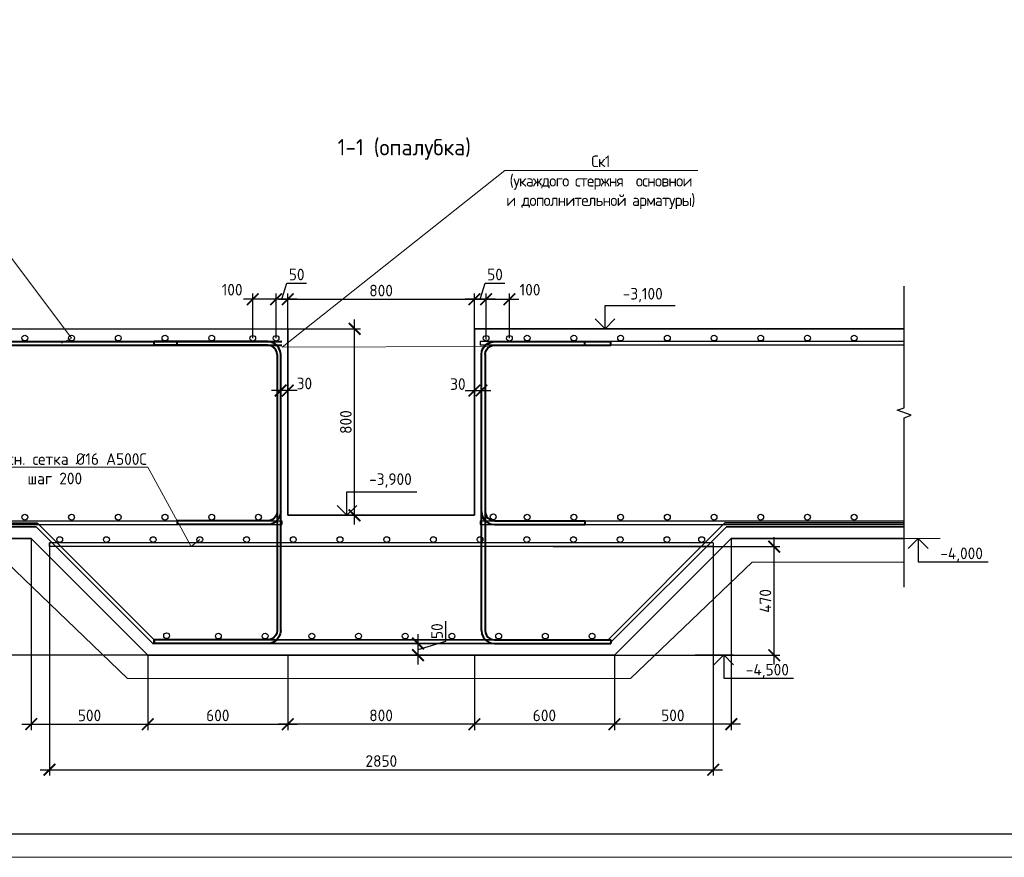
# Model space of a CAD drawing. Header units: millimetres. Extents: x -56135 to 1694203, y -446411 to -23139.
# Tile 154 of 256: x 838776 to 859884, y -194930 to -176969. Entities that reach past the tile are written whole.
import ezdxf
from ezdxf import colors
from ezdxf.entities.mleader import LeaderData, LeaderLine
from ezdxf.math import Vec2, Vec3

# ---------------------------------------------------------------- set-up
doc = ezdxf.new("R2010")
doc.units = ezdxf.units.MM
for name, color, linetype, lineweight in [('0 Фундамент', 5, 'Continuous', 30), ('A-ANNO-NOTE-2', 7, 'Continuous', 18), ('G-ANNO-DIMS', 7, 'Continuous', 9), ('G-ANNO-DIMS-1', 7, 'Continuous', 18), ('подоснова', 151, 'Continuous', 5), ('РАЗМЕРЫ', 1, 'Continuous', 9), ('ТОНКИЕ', 7, 'Continuous', 9), ('Узлы', 7, 'Continuous', 0)]:
    doc.layers.add(name, color=color, linetype=linetype, lineweight=lineweight)
doc.layers.add('ТОЛСТЫЕ_ОСНОВНЫЕ', color=6, linetype='Continuous')
doc.styles.add('GOST 2.304', font='CS_Gost2304.shx')
doc.styles.add('GOST-2.304_Type-B', font='GOST_Common.ttf')
doc.styles.add('ISOCPEUR', font='GOST_Common.ttf', dxfattribs={"height": 450})
doc.dimstyles.new('СПДС', dxfattribs={"dimscale": 100, "dimtxt": 2.5, "dimasz": 2.5, "dimexe": 1.25, "dimexo": 0, "dimtad": 1, "dimdec": 0, "dimtxsty": 'GOST-2.304_Type-B', "dimblk": 'ARCHTICK', "dimcen": 2.5, "dimdle": 2, "dimadec": 0, "dimazin": 2, "dimtfac": 0.75, "dimtdec": 0, "dimtmove": 1, "dimatfit": 3, "dimfxl": 1, "dimtolj": 1, "dimarcsym": 1})

# ---------------------------------------------------------------- blocks, each defined once
blk = doc.blocks.new('*U43')
at = {"layer": 'ТОЛСТЫЕ_ОСНОВНЫЕ', "color": 6}
blk.add_lwpolyline([(20, 5), (886, 5), (886, 415), (20, 415)], close=True, dxfattribs=at)
at = {"layer": 'ТОНКИЕ'}
blk.add_lwpolyline([(0, 0), (891, 0), (891, 420), (0, 420)], close=True, dxfattribs=at)
blk = doc.blocks.new('_ArchTick')
at = {"color": 0, "linetype": 'ByBlock', "const_width": 0.15}
blk.add_lwpolyline([(-0.5, -0.5), (0.5, 0.5)], dxfattribs=at)
blk = doc.blocks.new('*D1470')
at = {"layer": 'DEFPOINTS', "color": 0, "transparency": 16777216}
for p in [(844397, -183597), (845955, -183597), (846024, -187597)]:
    blk.add_point(p, dxfattribs=at)
at = {"layer": 'РАЗМЕРЫ', "color": 0, "lineweight": -2, "transparency": 16777216}
for p, q in [((845955, -187797), (845955, -183397)), ((844397, -183597), (846080, -183597)), ((846024, -187597), (845830, -187597))]:
    blk.add_line(p, q, dxfattribs=at)
at = {"layer": 'РАЗМЕРЫ', "color": 0, "lineweight": -2, "transparency": 16777216, "xscale": 250, "yscale": 250, "zscale": 250}
for p, rotation in [((845955, -183597), 90), ((845955, -187597), 270)]:
    blk.add_blockref('_ArchTick', p, dxfattribs=dict(at, rotation=rotation))
at = {"layer": 'РАЗМЕРЫ', "color": 0, "transparency": 16777216, "insert": (845768, -185597), "char_height": 250, "attachment_point": 5, "rotation": 90, "style": 'GOST-2.304_Type-B'}
blk.add_mtext('\\A1;800', dxfattribs=at)
blk = doc.blocks.new('*U983')
at = {"color": 0, "linetype": 'ByBlock', "lineweight": -2}
for p, q in [((-392.8, 40), (-392.8, 427.5)), ((-376.8, 427.5), (-392.8, 427.5)), ((-376.8, 40), (-376.8, 427.5)), ((376.8, 40), (376.8, 427.5)), ((376.8, 427.5), (392.8, 427.5)), ((392.8, 40), (392.8, 427.5)), ((-390.9, 25.5), (-392.8, 40)), ((-385.3, 12), (-390.9, 25.5)), ((-376.4, 0.4), (-385.3, 12)), ((-375.5, 29.6), (-376.8, 40)), ((-364.8, -8.5), (-376.4, 0.4)), ((-371.5, 20), (-375.5, 29.6)), ((-365.1, 11.7), (-371.5, 20)), ((-356.8, 5.4), (-365.1, 11.7)), ((-347.2, 1.4), (-356.8, 5.4)), ((-336.8, 0), (-347.2, 1.4)), ((-336.8, 0), (336.8, 0)), ((336.8, 0), (347.2, 1.4)), ((347.2, 1.4), (356.8, 5.4)), ((356.8, 5.4), (365.1, 11.7)), ((364.8, -8.5), (376.4, 0.4)), ((365.1, 11.7), (371.5, 20)), ((371.5, 20), (375.5, 29.6)), ((375.5, 29.6), (376.8, 40)), ((376.4, 0.4), (385.3, 12)), ((385.3, 12), (390.9, 25.5)), ((390.9, 25.5), (392.8, 40)), ((-351.3, -14.1), (-364.8, -8.5)), ((-336.8, -16), (-351.3, -14.1)), ((336.8, -16), (-336.8, -16)), ((336.8, -16), (351.3, -14.1)), ((351.3, -14.1), (364.8, -8.5))]:
    blk.add_line(p, q, dxfattribs=at)
at = {"style": 'GOST 2.304', "oblique": 15, "flags": 9}
for tag, p in [('ПОЗИЦИЯ', (799.4, -185)), ('ДИАМЕТР', (799.7, -189.3)), ('КЛАСС', (800, -193.8)), ('ДЛИНА', (800.4, -198.5)), ('МАССА', (800.7, -203.9))]:
    blk.add_attdef(tag, p, '', height=2.5, dxfattribs=at)
blk = doc.blocks.new('*D1471')
at = {"layer": 'DEFPOINTS', "color": 0, "transparency": 16777216}
for p in [(848525, -184979), (848676, -184920), (848676, -184979)]:
    blk.add_point(p, dxfattribs=at)
at = {"layer": 'РАЗМЕРЫ', "color": 0, "lineweight": -2, "transparency": 16777216}
for p, q in [((848525, -184979), (848525, -184795)), ((848676, -184979), (848676, -184795)), ((848325, -184920), (848876, -184920))]:
    blk.add_line(p, q, dxfattribs=at)
at = {"layer": 'РАЗМЕРЫ', "color": 0, "lineweight": -2, "transparency": 16777216, "xscale": 250, "yscale": 250, "zscale": 250, "rotation": 180}
blk.add_blockref('_ArchTick', (848525, -184920), dxfattribs=at)
at = {"layer": 'РАЗМЕРЫ', "color": 0, "lineweight": -2, "transparency": 16777216, "xscale": 250, "yscale": 250, "zscale": 250}
blk.add_blockref('_ArchTick', (848676, -184920), dxfattribs=at)
at = {"layer": 'РАЗМЕРЫ', "color": 0, "transparency": 16777216, "insert": (848170, -184783), "char_height": 250, "attachment_point": 5, "style": 'GOST-2.304_Type-B'}
blk.add_mtext('\\A1;30', dxfattribs=at)
blk = doc.blocks.new('*D1472')
at = {"layer": 'DEFPOINTS', "color": 0, "transparency": 16777216}
for p in [(844372, -184480), (844372, -184920), (844523, -184979)]:
    blk.add_point(p, dxfattribs=at)
at = {"layer": 'РАЗМЕРЫ', "color": 0, "lineweight": -2, "transparency": 16777216}
for p, q in [((844372, -184480), (844372, -185045)), ((844523, -184979), (844523, -184795)), ((844723, -184920), (844172, -184920))]:
    blk.add_line(p, q, dxfattribs=at)
at = {"layer": 'РАЗМЕРЫ', "color": 0, "lineweight": -2, "transparency": 16777216, "xscale": 250, "yscale": 250, "zscale": 250, "rotation": 180}
blk.add_blockref('_ArchTick', (844372, -184920), dxfattribs=at)
at = {"layer": 'РАЗМЕРЫ', "color": 0, "lineweight": -2, "transparency": 16777216, "xscale": 250, "yscale": 250, "zscale": 250}
blk.add_blockref('_ArchTick', (844523, -184920), dxfattribs=at)
at = {"layer": 'РАЗМЕРЫ', "color": 0, "transparency": 16777216, "insert": (844880, -184770), "char_height": 250, "attachment_point": 5, "style": 'GOST-2.304_Type-B'}
blk.add_mtext('\\A1;30', dxfattribs=at)
blk = doc.blocks.new('_None')
blk = doc.blocks.new('*D1476')
at = {"layer": 'DEFPOINTS', "color": 0, "transparency": 16777216}
for p in [(844273, -182964), (844273, -183800), (844523, -183827)]:
    blk.add_point(p, dxfattribs=at)
at = {"layer": 'РАЗМЕРЫ', "color": 0, "lineweight": -2, "transparency": 16777216}
for p, q in [((844398, -182964), (844501, -182620)), ((844501, -182620), (844926, -182620)), ((844723, -182964), (844073, -182964)), ((844273, -183800), (844273, -182839)), ((844523, -183827), (844523, -182839))]:
    blk.add_line(p, q, dxfattribs=at)
at = {"layer": 'РАЗМЕРЫ', "color": 0, "lineweight": -2, "transparency": 16777216, "xscale": 250, "yscale": 250, "zscale": 250, "rotation": 180}
blk.add_blockref('_ArchTick', (844273, -182964), dxfattribs=at)
at = {"layer": 'РАЗМЕРЫ', "color": 0, "lineweight": -2, "transparency": 16777216, "xscale": 250, "yscale": 250, "zscale": 250}
blk.add_blockref('_ArchTick', (844523, -182964), dxfattribs=at)
at = {"layer": 'РАЗМЕРЫ', "color": 0, "transparency": 16777216, "insert": (844714, -182433), "char_height": 250, "attachment_point": 5, "style": 'GOST-2.304_Type-B'}
blk.add_mtext('\\A1;50', dxfattribs=at)
blk = doc.blocks.new('*D1477')
at = {"layer": 'DEFPOINTS', "color": 0, "transparency": 16777216}
for p in [(843773, -182964), (843773, -183800), (844273, -183800)]:
    blk.add_point(p, dxfattribs=at)
at = {"layer": 'РАЗМЕРЫ', "color": 0, "lineweight": -2, "transparency": 16777216}
for p, q in [((844473, -182964), (843573, -182964)), ((843773, -183800), (843773, -182839)), ((844273, -183800), (844273, -182839))]:
    blk.add_line(p, q, dxfattribs=at)
at = {"layer": 'РАЗМЕРЫ', "color": 0, "lineweight": -2, "transparency": 16777216, "xscale": 250, "yscale": 250, "zscale": 250, "rotation": 180}
blk.add_blockref('_ArchTick', (843773, -182964), dxfattribs=at)
at = {"layer": 'РАЗМЕРЫ', "color": 0, "lineweight": -2, "transparency": 16777216, "xscale": 250, "yscale": 250, "zscale": 250}
blk.add_blockref('_ArchTick', (844273, -182964), dxfattribs=at)
at = {"layer": 'РАЗМЕРЫ', "color": 0, "transparency": 16777216, "insert": (843331, -182759), "char_height": 250, "attachment_point": 5, "style": 'GOST-2.304_Type-B'}
blk.add_mtext('\\A1;100', dxfattribs=at)
blk = doc.blocks.new('*D1473')
at = {"layer": 'DEFPOINTS', "color": 0, "transparency": 16777216}
for p in [(849275, -182964), (848775, -183800), (849275, -183800)]:
    blk.add_point(p, dxfattribs=at)
at = {"layer": 'РАЗМЕРЫ', "color": 0, "lineweight": -2, "transparency": 16777216}
for p, q in [((848575, -182964), (849475, -182964)), ((848775, -183800), (848775, -182839)), ((849275, -183800), (849275, -182839))]:
    blk.add_line(p, q, dxfattribs=at)
at = {"layer": 'РАЗМЕРЫ', "color": 0, "lineweight": -2, "transparency": 16777216, "xscale": 250, "yscale": 250, "zscale": 250, "rotation": 180}
blk.add_blockref('_ArchTick', (848775, -182964), dxfattribs=at)
at = {"layer": 'РАЗМЕРЫ', "color": 0, "lineweight": -2, "transparency": 16777216, "xscale": 250, "yscale": 250, "zscale": 250}
blk.add_blockref('_ArchTick', (849275, -182964), dxfattribs=at)
at = {"layer": 'РАЗМЕРЫ', "color": 0, "transparency": 16777216, "insert": (849717, -182759), "char_height": 250, "attachment_point": 5, "style": 'GOST-2.304_Type-B'}
blk.add_mtext('\\A1;100', dxfattribs=at)
blk = doc.blocks.new('*D1474')
at = {"layer": 'DEFPOINTS', "color": 0, "transparency": 16777216}
for p in [(848525, -182964), (848525, -183752), (844523, -184130)]:
    blk.add_point(p, dxfattribs=at)
at = {"layer": 'РАЗМЕРЫ', "color": 0, "lineweight": -2, "transparency": 16777216}
for p, q in [((844323, -182964), (848725, -182964)), ((844523, -184130), (844523, -182839)), ((848525, -183752), (848525, -182839))]:
    blk.add_line(p, q, dxfattribs=at)
at = {"layer": 'РАЗМЕРЫ', "color": 0, "lineweight": -2, "transparency": 16777216, "xscale": 250, "yscale": 250, "zscale": 250, "rotation": 180}
blk.add_blockref('_ArchTick', (844523, -182964), dxfattribs=at)
at = {"layer": 'РАЗМЕРЫ', "color": 0, "lineweight": -2, "transparency": 16777216, "xscale": 250, "yscale": 250, "zscale": 250}
blk.add_blockref('_ArchTick', (848525, -182964), dxfattribs=at)
at = {"layer": 'РАЗМЕРЫ', "color": 0, "transparency": 16777216, "insert": (846524, -182777), "char_height": 250, "attachment_point": 5, "style": 'GOST-2.304_Type-B'}
blk.add_mtext('\\A1;800', dxfattribs=at)
blk = doc.blocks.new('*D1475')
at = {"layer": 'DEFPOINTS', "color": 0, "transparency": 16777216}
for p in [(848525, -182964), (848525, -183800), (848775, -183827)]:
    blk.add_point(p, dxfattribs=at)
at = {"layer": 'РАЗМЕРЫ', "color": 0, "lineweight": -2, "transparency": 16777216}
for p, q in [((848650, -182964), (848753, -182620)), ((848753, -182620), (849178, -182620)), ((848975, -182964), (848325, -182964)), ((848525, -183800), (848525, -182839)), ((848775, -183827), (848775, -182839))]:
    blk.add_line(p, q, dxfattribs=at)
at = {"layer": 'РАЗМЕРЫ', "color": 0, "lineweight": -2, "transparency": 16777216, "xscale": 250, "yscale": 250, "zscale": 250, "rotation": 180}
blk.add_blockref('_ArchTick', (848525, -182964), dxfattribs=at)
at = {"layer": 'РАЗМЕРЫ', "color": 0, "lineweight": -2, "transparency": 16777216, "xscale": 250, "yscale": 250, "zscale": 250}
blk.add_blockref('_ArchTick', (848775, -182964), dxfattribs=at)
at = {"layer": 'РАЗМЕРЫ', "color": 0, "transparency": 16777216, "insert": (848966, -182433), "char_height": 250, "attachment_point": 5, "style": 'GOST-2.304_Type-B'}
blk.add_mtext('\\A1;50', dxfattribs=at)
blk = doc.blocks.new('Высотные отметки - Вверх-711287-Разрез 3-3')
at = {"layer": '0 Фундамент'}
for p, q in [((13237, 8150), (14737, 8150)), ((13237, 7650), (13237, 8150))]:
    blk.add_line(p, q, dxfattribs=at)
at = {"layer": 'A-ANNO-NOTE-2'}
for q in [(13025, 7862), (13449, 7862)]:
    blk.add_line((13237, 7650), q, dxfattribs=at)
blk = doc.blocks.new('*D1479')
at = {"layer": 'DEFPOINTS', "color": 0, "transparency": 16777216}
for p in [(848525, -190591), (851525, -190597), (848525, -192076)]:
    blk.add_point(p, dxfattribs=at)
at = {"layer": 'РАЗМЕРЫ', "color": 0, "lineweight": -2, "transparency": 16777216}
for p, q in [((848525, -190591), (848525, -192201)), ((851525, -190597), (851525, -192201)), ((851725, -192076), (848325, -192076))]:
    blk.add_line(p, q, dxfattribs=at)
at = {"layer": 'РАЗМЕРЫ', "color": 0, "lineweight": -2, "transparency": 16777216, "xscale": 250, "yscale": 250, "zscale": 250, "rotation": 180}
blk.add_blockref('_ArchTick', (848525, -192076), dxfattribs=at)
at = {"layer": 'РАЗМЕРЫ', "color": 0, "lineweight": -2, "transparency": 16777216, "xscale": 250, "yscale": 250, "zscale": 250}
blk.add_blockref('_ArchTick', (851525, -192076), dxfattribs=at)
at = {"layer": 'РАЗМЕРЫ', "color": 0, "transparency": 16777216, "insert": (850025, -191888), "char_height": 250, "attachment_point": 5, "style": 'GOST-2.304_Type-B'}
blk.add_mtext('\\A1;600', dxfattribs=at)
blk = doc.blocks.new('*D1480')
at = {"layer": 'DEFPOINTS', "color": 0, "transparency": 16777216}
for p in [(844523, -190591), (848525, -190591), (844523, -192076)]:
    blk.add_point(p, dxfattribs=at)
at = {"layer": 'РАЗМЕРЫ', "color": 0, "lineweight": -2, "transparency": 16777216}
for p, q in [((844523, -190591), (844523, -192201)), ((848525, -190591), (848525, -192201)), ((848725, -192076), (844323, -192076))]:
    blk.add_line(p, q, dxfattribs=at)
at = {"layer": 'РАЗМЕРЫ', "color": 0, "lineweight": -2, "transparency": 16777216, "xscale": 250, "yscale": 250, "zscale": 250, "rotation": 180}
blk.add_blockref('_ArchTick', (844523, -192076), dxfattribs=at)
at = {"layer": 'РАЗМЕРЫ', "color": 0, "lineweight": -2, "transparency": 16777216, "xscale": 250, "yscale": 250, "zscale": 250}
blk.add_blockref('_ArchTick', (848525, -192076), dxfattribs=at)
at = {"layer": 'РАЗМЕРЫ', "color": 0, "transparency": 16777216, "insert": (846524, -191888), "char_height": 250, "attachment_point": 5, "style": 'GOST-2.304_Type-B'}
blk.add_mtext('\\A1;800', dxfattribs=at)
blk = doc.blocks.new('*D1482')
at = {"layer": 'DEFPOINTS', "color": 0, "transparency": 16777216}
for p in [(839023, -188097), (837995, -190597), (841867, -190597)]:
    blk.add_point(p, dxfattribs=at)
at = {"layer": 'РАЗМЕРЫ', "color": 0, "lineweight": -2, "transparency": 16777216}
for p, q in [((837995, -187897), (837995, -190797)), ((839023, -188097), (837870, -188097)), ((841867, -190597), (837870, -190597))]:
    blk.add_line(p, q, dxfattribs=at)
at = {"layer": 'РАЗМЕРЫ', "color": 0, "lineweight": -2, "transparency": 16777216, "xscale": 250, "yscale": 250, "zscale": 250}
for p, rotation in [((837995, -188097), 90), ((837995, -190597), 270)]:
    blk.add_blockref('_ArchTick', p, dxfattribs=dict(at, rotation=rotation))
at = {"layer": 'РАЗМЕРЫ', "color": 0, "transparency": 16777216, "insert": (837808, -189347), "char_height": 250, "attachment_point": 5, "rotation": 90, "style": 'GOST-2.304_Type-B'}
blk.add_mtext('\\A1;500', dxfattribs=at)
blk = doc.blocks.new('*D1483')
at = {"layer": 'DEFPOINTS', "color": 0, "transparency": 16777216}
for p in [(854031, -188091), (851525, -190597), (851525, -192076)]:
    blk.add_point(p, dxfattribs=at)
at = {"layer": 'РАЗМЕРЫ', "color": 0, "lineweight": -2, "transparency": 16777216}
for p, q in [((854031, -188091), (854031, -192201)), ((851525, -190597), (851525, -192201)), ((854231, -192076), (851325, -192076))]:
    blk.add_line(p, q, dxfattribs=at)
at = {"layer": 'РАЗМЕРЫ', "color": 0, "lineweight": -2, "transparency": 16777216, "xscale": 250, "yscale": 250, "zscale": 250, "rotation": 180}
blk.add_blockref('_ArchTick', (851525, -192076), dxfattribs=at)
at = {"layer": 'РАЗМЕРЫ', "color": 0, "lineweight": -2, "transparency": 16777216, "xscale": 250, "yscale": 250, "zscale": 250}
blk.add_blockref('_ArchTick', (854031, -192076), dxfattribs=at)
at = {"layer": 'РАЗМЕРЫ', "color": 0, "transparency": 16777216, "insert": (852778, -191888), "char_height": 250, "attachment_point": 5, "style": 'GOST-2.304_Type-B'}
blk.add_mtext('\\A1;500', dxfattribs=at)
blk = doc.blocks.new('*D1484')
at = {"layer": 'DEFPOINTS', "color": 0, "transparency": 16777216}
for p in [(841523, -190597), (844523, -190591), (844523, -192076)]:
    blk.add_point(p, dxfattribs=at)
at = {"layer": 'РАЗМЕРЫ', "color": 0, "lineweight": -2, "transparency": 16777216}
for p, q in [((841523, -190597), (841523, -192201)), ((844523, -190591), (844523, -192201)), ((841323, -192076), (844723, -192076))]:
    blk.add_line(p, q, dxfattribs=at)
at = {"layer": 'РАЗМЕРЫ', "color": 0, "lineweight": -2, "transparency": 16777216, "xscale": 250, "yscale": 250, "zscale": 250, "rotation": 180}
blk.add_blockref('_ArchTick', (841523, -192076), dxfattribs=at)
at = {"layer": 'РАЗМЕРЫ', "color": 0, "lineweight": -2, "transparency": 16777216, "xscale": 250, "yscale": 250, "zscale": 250}
blk.add_blockref('_ArchTick', (844523, -192076), dxfattribs=at)
at = {"layer": 'РАЗМЕРЫ', "color": 0, "transparency": 16777216, "insert": (843023, -191888), "char_height": 250, "attachment_point": 5, "style": 'GOST-2.304_Type-B'}
blk.add_mtext('\\A1;600', dxfattribs=at)
blk = doc.blocks.new('*D1485')
at = {"layer": 'DEFPOINTS', "color": 0, "transparency": 16777216}
for p in [(839023, -188097), (841523, -190591), (841523, -192076)]:
    blk.add_point(p, dxfattribs=at)
at = {"layer": 'РАЗМЕРЫ', "color": 0, "lineweight": -2, "transparency": 16777216}
for p, q in [((839023, -188097), (839023, -192201)), ((841523, -190591), (841523, -192201)), ((838823, -192076), (841723, -192076))]:
    blk.add_line(p, q, dxfattribs=at)
at = {"layer": 'РАЗМЕРЫ', "color": 0, "lineweight": -2, "transparency": 16777216, "xscale": 250, "yscale": 250, "zscale": 250, "rotation": 180}
blk.add_blockref('_ArchTick', (839023, -192076), dxfattribs=at)
at = {"layer": 'РАЗМЕРЫ', "color": 0, "lineweight": -2, "transparency": 16777216, "xscale": 250, "yscale": 250, "zscale": 250}
blk.add_blockref('_ArchTick', (841523, -192076), dxfattribs=at)
at = {"layer": 'РАЗМЕРЫ', "color": 0, "transparency": 16777216, "insert": (840273, -191888), "char_height": 250, "attachment_point": 5, "style": 'GOST-2.304_Type-B'}
blk.add_mtext('\\A1;500', dxfattribs=at)
blk = doc.blocks.new('*U1486')
at = {"color": 0, "linetype": 'ByBlock', "lineweight": -2}
for p, q in [((-647.4, 40), (-647.4, 527)), ((-631.4, 527), (-647.4, 527)), ((-631.4, 40), (-631.4, 527)), ((631.4, 40), (631.4, 527)), ((631.4, 527), (647.4, 527)), ((647.4, 40), (647.4, 527)), ((-645.5, 25.5), (-647.4, 40)), ((-639.9, 12), (-645.5, 25.5)), ((-631, 0.4), (-639.9, 12)), ((-630, 29.6), (-631.4, 40)), ((-619.4, -8.5), (-631, 0.4)), ((-626, 20), (-630, 29.6)), ((-619.7, 11.7), (-626, 20)), ((-611.4, 5.4), (-619.7, 11.7)), ((-601.8, 1.4), (-611.4, 5.4)), ((-591.4, 0), (-601.8, 1.4)), ((-591.4, 0), (591.4, 0)), ((591.4, 0), (601.8, 1.4)), ((601.8, 1.4), (611.4, 5.4)), ((611.4, 5.4), (619.7, 11.7)), ((619.4, -8.5), (631, 0.4)), ((619.7, 11.7), (626, 20)), ((626, 20), (630, 29.6)), ((630, 29.6), (631.4, 40)), ((631, 0.4), (639.9, 12)), ((639.9, 12), (645.5, 25.5)), ((645.5, 25.5), (647.4, 40)), ((-605.9, -14.1), (-619.4, -8.5)), ((-591.4, -16), (-605.9, -14.1)), ((591.4, -16), (-591.4, -16)), ((591.4, -16), (605.9, -14.1)), ((605.9, -14.1), (619.4, -8.5))]:
    blk.add_line(p, q, dxfattribs=at)
at = {"style": 'GOST 2.304', "oblique": 15, "flags": 9}
for tag, p in [('ПОЗИЦИЯ', (1059.7, -179.8)), ('ДИАМЕТР', (1060, -184.1)), ('КЛАСС', (1060.3, -188.6)), ('ДЛИНА', (1060.7, -193.4)), ('МАССА', (1061, -198.7))]:
    blk.add_attdef(tag, p, '', height=2.5, dxfattribs=at)
blk = doc.blocks.new('*U1487')
at = {"color": 0, "linetype": 'ByBlock', "lineweight": -2}
for p, q in [((-647.4, 40), (-647.4, 538.6)), ((-631.4, 538.6), (-647.4, 538.6)), ((-631.4, 40), (-631.4, 538.6)), ((631.4, 40), (631.4, 538.6)), ((631.4, 538.6), (647.4, 538.6)), ((647.4, 40), (647.4, 538.6)), ((-645.5, 25.5), (-647.4, 40)), ((-639.9, 12), (-645.5, 25.5)), ((-631, 0.4), (-639.9, 12)), ((-630, 29.6), (-631.4, 40)), ((-619.4, -8.5), (-631, 0.4)), ((-626, 20), (-630, 29.6)), ((-619.7, 11.7), (-626, 20)), ((-611.4, 5.4), (-619.7, 11.7)), ((-601.8, 1.4), (-611.4, 5.4)), ((-591.4, 0), (-601.8, 1.4)), ((-591.4, 0), (591.4, 0)), ((591.4, 0), (601.8, 1.4)), ((601.8, 1.4), (611.4, 5.4)), ((611.4, 5.4), (619.7, 11.7)), ((619.4, -8.5), (631, 0.4)), ((619.7, 11.7), (626, 20)), ((626, 20), (630, 29.6)), ((630, 29.6), (631.4, 40)), ((631, 0.4), (639.9, 12)), ((639.9, 12), (645.5, 25.5)), ((645.5, 25.5), (647.4, 40)), ((-605.9, -14.1), (-619.4, -8.5)), ((-591.4, -16), (-605.9, -14.1)), ((591.4, -16), (-591.4, -16)), ((591.4, -16), (605.9, -14.1)), ((605.9, -14.1), (619.4, -8.5))]:
    blk.add_line(p, q, dxfattribs=at)
at = {"style": 'GOST 2.304', "oblique": 15, "flags": 9}
for tag, p in [('ПОЗИЦИЯ', (1059.7, -179.8)), ('ДИАМЕТР', (1060, -184.1)), ('КЛАСС', (1060.3, -188.6)), ('ДЛИНА', (1060.7, -193.4)), ('МАССА', (1061, -198.7))]:
    blk.add_attdef(tag, p, '', height=2.5, dxfattribs=at)
blk = doc.blocks.new('*D1488')
at = {"layer": 'DEFPOINTS', "color": 0, "transparency": 16777216}
for p in [(846524, -190346), (847317, -190346), (846524, -190597)]:
    blk.add_point(p, dxfattribs=at)
at = {"layer": 'РАЗМЕРЫ', "color": 0, "lineweight": -2, "transparency": 16777216}
for p, q in [((847910, -190293), (847910, -189868)), ((847317, -190797), (847317, -190146)), ((846524, -190346), (847442, -190346)), ((847317, -190471), (847910, -190293)), ((846524, -190597), (847442, -190597))]:
    blk.add_line(p, q, dxfattribs=at)
at = {"layer": 'РАЗМЕРЫ', "color": 0, "lineweight": -2, "transparency": 16777216, "xscale": 250, "yscale": 250, "zscale": 250}
for p, rotation in [((847317, -190346), 90), ((847317, -190597), 270)]:
    blk.add_blockref('_ArchTick', p, dxfattribs=dict(at, rotation=rotation))
at = {"layer": 'РАЗМЕРЫ', "color": 0, "transparency": 16777216, "insert": (847723, -190081), "char_height": 250, "attachment_point": 5, "rotation": 90, "style": 'GOST-2.304_Type-B'}
blk.add_mtext('\\A1;50', dxfattribs=at)
blk = doc.blocks.new('*D1489')
at = {"layer": 'DEFPOINTS', "color": 0, "transparency": 16777216}
for p in [(850210, -188268), (854950, -188268), (850286, -190597)]:
    blk.add_point(p, dxfattribs=at)
at = {"layer": 'РАЗМЕРЫ', "color": 0, "lineweight": -2, "transparency": 16777216}
for p, q in [((854950, -190797), (854950, -188068)), ((850210, -188268), (855075, -188268)), ((850286, -190597), (855075, -190597))]:
    blk.add_line(p, q, dxfattribs=at)
at = {"layer": 'РАЗМЕРЫ', "color": 0, "lineweight": -2, "transparency": 16777216, "xscale": 250, "yscale": 250, "zscale": 250}
for p, rotation in [((854950, -188268), 90), ((854950, -190597), 270)]:
    blk.add_blockref('_ArchTick', p, dxfattribs=dict(at, rotation=rotation))
at = {"layer": 'РАЗМЕРЫ', "color": 0, "transparency": 16777216, "insert": (854763, -189433), "char_height": 250, "attachment_point": 5, "rotation": 90, "style": 'GOST-2.304_Type-B'}
blk.add_mtext('\\A1;470', dxfattribs=at)
blk = doc.blocks.new('*D1501')
at = {"layer": 'DEFPOINTS', "color": 0, "transparency": 16777216}
for p in [(839414, -188188), (853645, -188228), (853645, -193053)]:
    blk.add_point(p, dxfattribs=at)
at = {"layer": 'РАЗМЕРЫ', "color": 0, "lineweight": -2, "transparency": 16777216}
for p, q in [((839414, -188188), (839414, -193178)), ((853645, -188228), (853645, -193178)), ((839214, -193053), (853845, -193053))]:
    blk.add_line(p, q, dxfattribs=at)
at = {"layer": 'РАЗМЕРЫ', "color": 0, "lineweight": -2, "transparency": 16777216, "xscale": 250, "yscale": 250, "zscale": 250, "rotation": 180}
blk.add_blockref('_ArchTick', (839414, -193053), dxfattribs=at)
at = {"layer": 'РАЗМЕРЫ', "color": 0, "lineweight": -2, "transparency": 16777216, "xscale": 250, "yscale": 250, "zscale": 250}
blk.add_blockref('_ArchTick', (853645, -193053), dxfattribs=at)
at = {"layer": 'РАЗМЕРЫ', "color": 0, "transparency": 16777216, "insert": (846529, -192866), "char_height": 250, "attachment_point": 5, "style": 'GOST-2.304_Type-B'}
blk.add_mtext('\\A1;2850', dxfattribs=at)

msp = doc.modelspace()

# ---------------------------------------------------------------- linework, layer by layer
at = {"lineweight": 35}
for p, q in [((844523.2, -183596.6), (844523.2, -187596.6)), ((857737.4, -183596.6), (848525.2, -183596.6)), ((848525.2, -183596.6), (848525.2, -187596.6)), ((848525.2, -187596.6), (844523.2, -187596.6))]:
    msp.add_line(p, q, dxfattribs=at)
at = {"color": 0, "linetype": 'Continuous', "elevation": -7.2}
msp.add_lwpolyline([(857737.4, -189135.4), (857737.4, -185504.8), (857885.8, -185450.8), (857589, -185342.8), (857737.4, -185288.8), (857737.4, -182681.2)], dxfattribs=at)
at = {"lineweight": 35}
for points in [[(857737.4, -187760.4), (853893.7, -187760.4), (851388.3, -190265.9), (841660.1, -190265.9), (839160.1, -187765.9), (835314.5, -187765.9)], [(857737.4, -187840.4), (853926.8, -187840.4), (851421.4, -190345.9), (841627, -190345.9), (839127, -187845.9), (835314.5, -187845.9)], [(857737.4, -188091.1), (854030.7, -188091.1), (851525.2, -190596.6), (841523.2, -190596.6), (839023.2, -188096.6), (835314.5, -188096.6)]]:
    msp.add_lwpolyline(points, dxfattribs=at)
at = {"layer": 'РАЗМЕРЫ', "color": 252, "linetype": 'Continuous', "lineweight": 30, "true_color": 0x939598}
for p, q in [((835314.5, -183596.6), (844523.2, -183596.6)), ((857737.4, -183868.4), (848650.2, -183868.4)), ((848650.2, -183868.4), (848650.2, -183948.4)), ((857737.4, -183948.4), (848650.2, -183948.4)), ((835314.5, -187716.6), (844398.2, -187716.6)), ((835314.5, -187796.6), (844398.2, -187796.6)), ((844398.2, -187716.6), (844398.2, -187796.6)), ((848650.2, -187716.6), (857737.4, -187716.6)), ((848650.2, -187716.6), (848650.2, -187796.6)), ((848650.2, -187796.6), (857737.4, -187796.6)), ((853644.6, -188188.4), (839414.3, -188188.4)), ((839414.3, -188268.4), (839414.3, -188188.4)), ((853644.6, -188268.4), (839414.3, -188268.4)), ((853644.6, -188188.4), (853644.6, -188268.4)), ((841648.2, -190265.9), (851391.4, -190265.9)), ((841648.2, -190265.9), (841648.2, -190345.9)), ((841648.2, -190345.9), (851391.4, -190345.9))]:
    msp.add_line(p, q, dxfattribs=at)
at = {"layer": 'РАЗМЕРЫ', "color": 0, "linetype": 'Continuous', "lineweight": 40}
for p, q in [((835314.5, -183868.4), (844398.2, -183868.4)), ((835314.5, -183948.4), (844398.2, -183948.4))]:
    msp.add_line(p, q, dxfattribs=at)
at = {"layer": 'РАЗМЕРЫ'}
for p, q in [((857689.1, -188096.6), (858512, -188096.6)), ((841087.7, -191096.6), (838490, -188604.1, 11.4)), ((851871, -191096.6), (854478.1, -188604.1, 11.4)), ((853259.2, -190590.9), (854082.2, -190590.9))]:
    msp.add_line(p, q, dxfattribs=at)
at = {"layer": 'РАЗМЕРЫ', "color": 1}
for p, q in [((857737.4, -188604.1, -7.2), (854478.1, -188604.1, 11.4)), ((841087.7, -191096.6), (851871, -191096.6)), ((851620, -191096.6), (841087.7, -191096.6)), ((841523.2, -191096.6), (851525.2, -191096.6))]:
    msp.add_line(p, q, dxfattribs=at)
at = {"layer": 'РАЗМЕРЫ', "color": 252, "linetype": 'Continuous', "lineweight": 30, "true_color": 0x939598}
for centre in [(838886.9, -183796), (839888.4, -183796), (840889.9, -183796), (841891.3, -183796), (842892.8, -183796), (849655.6, -183796), (850657.1, -183796), (851658.6, -183796), (852660, -183796), (853661.5, -183796), (854662.9, -183796), (855664.4, -183796), (856665.9, -183796), (838886.9, -187637.1), (839888.4, -187637.1), (840889.9, -187637.1), (841891.3, -187637.1), (842892.8, -187637.1), (843894.3, -187637.1), (848928.2, -187628.7), (849655.6, -187637.1), (850657.1, -187637.1), (851658.6, -187637.1), (852660, -187637.1), (853661.5, -187637.1), (854662.9, -187637.1), (855664.4, -187637.1), (856665.9, -187637.1), (839634.1, -188117.2), (840635.5, -188117.2), (841637, -188117.2), (842638.5, -188117.2), (843639.9, -188117.2), (844641.4, -188117.2), (845642.9, -188117.2), (846644.3, -188117.2), (847644.3, -188117.2), (848645.8, -188117.2), (849647.3, -188117.2), (850648.7, -188117.2), (851650.2, -188117.2), (852651.7, -188117.2), (853396.2, -188117.2), (841926.1, -190178), (843035.9, -190186.4), (844037.3, -190186.4), (845038.8, -190186.4), (846040.3, -190186.4), (847041.7, -190186.4), (848043.2, -190186.4), (849044.7, -190186.4), (850044.7, -190186.4), (851046.1, -190186.4)]:
    msp.add_circle(centre, 62.5, dxfattribs=at)
at = {"layer": 'РАЗМЕРЫ', "color": 2, "linetype": 'Continuous', "lineweight": 30}
for centre in [(843773.2, -183800), (844273.2, -183800), (848775.2, -183800), (849275.2, -183800)]:
    msp.add_circle(centre, 60, dxfattribs=at)

# ---------------------------------------------------------------- block references
at = {"xscale": 100, "yscale": 100, "zscale": 100}
msp.add_blockref('*U43', (828151.6, -194930.4), dxfattribs=at)
at = {"lineweight": 40, "ltscale": 30, "yscale": 5, "zscale": 5}
for name, p, xscale, rotation in [('*U1486', (844292.4, -187108.8), -5, 90), ('*U983', (844292.4, -185832.5), -5, 90), ('*U983', (848756, -185832.5), 5, 270), ('*U983', (848756, -185832.5), 5, 270), ('*U1487', (848756, -187108.8), 5, 270)]:
    msp.add_blockref(name, p, dxfattribs=dict(at, xscale=xscale, rotation=rotation))
at = {"layer": 'G-ANNO-DIMS'}
for p in [(838088.3, -191246.6), (832555.8, -195246.6)]:
    msp.add_blockref('Высотные отметки - Вверх-711287-Разрез 3-3', p, dxfattribs=at)
at = {"layer": 'G-ANNO-DIMS', "xscale": -1, "rotation": 180}
for p in [(844800.5, -180446.6), (840631.2, -182940.9)]:
    msp.add_blockref('Высотные отметки - Вверх-711287-Разрез 3-3', p, dxfattribs=at)

# ---------------------------------------------------------------- texts
at = {"layer": 'G-ANNO-DIMS-1', "char_height": 250, "width": 1150.283, "line_spacing_factor": 1.149209, "style": 'ISOCPEUR'}
for s, insert, attachment_point in [('-3,100', (851704.3, -182720), 1), ('-3,900', (846267.9, -186696.2), 1), ('-4,000', (858512.6, -188596.6), 7), ('-4,500', (854343.3, -191090.9), 7)]:
    msp.add_mtext(s, dxfattribs=dict(at, insert=insert, attachment_point=attachment_point))
at = {"layer": 'Узлы', "color": 80, "linetype": 'Continuous', "lineweight": 0, "style": 'GOST-2.304_Type-B'}
msp.add_text('1-1 (опалубка)', height=350, dxfattribs=at).set_placement((845591.3, -179878.4))

# ---------------------------------------------------------------- dimensions: what is measured, and where the dimension line sits
at = {"layer": 'РАЗМЕРЫ'}
for base, p1, p2, picture, middle in [((844273.2, -182964), (844523.2, -183827), (844273.2, -183800), '*D1476', (844563.8, -182432.8)), ((848525.2, -182964), (848775.2, -183827), (848525.2, -183800), '*D1475', (848815.9, -182432.8)), ((848525.2, -182964), (844523.2, -184129.8), (848525.2, -183751.5), '*D1474', (846524.2, -182776.5)), ((848525.2, -192075.9), (851525.2, -190596.6), (848525.2, -190590.9), '*D1479', (850025.2, -191888.4))]:
    dim = msp.add_linear_dim(base=base, p1=p1, p2=p2, dimstyle='СПДС', override={"dimlfac": 0.2, "dimrnd": 10}, dxfattribs=at)
    dim.commit()
    dim.dimension.update_dxf_attribs({"geometry": picture, "text_midpoint": middle})
for base, p1, p2, override, picture, middle in [((843773.2, -182964), (844273.2, -183800), (843773.2, -183800), {"dimlfac": 0.2, "dimrnd": 10}, '*D1477', (843331.1, -182946.7)), ((844372.4, -184919.5), (844523.2, -184978.5), (844372.4, -184479.8), {"dimlfac": 0.2}, '*D1472', (844879.9, -184957.9))]:
    dim = msp.add_linear_dim(base=base, p1=p1, p2=p2, dimstyle='СПДС', override=override, dxfattribs=at)
    dim.commit()
    dim.dimension.update_dxf_attribs({"geometry": picture, "text_midpoint": middle, "dimtype": 160})
for base, p1, p2, override, picture, middle in [((849275.2, -182964), (848775.2, -183800), (849275.2, -183800), {"dimlfac": 0.2, "dimrnd": 10}, '*D1473', (849717.3, -182946.7)), ((848676, -184919.5), (848525.2, -184978.5), (848676, -184978.5), {"dimlfac": 0.2}, '*D1471', (848169.7, -184970.8))]:
    dim = msp.add_linear_dim(base=base, p1=p1, p2=p2, angle=180, dimstyle='СПДС', override=override, dxfattribs=at)
    dim.commit()
    dim.dimension.update_dxf_attribs({"geometry": picture, "text_midpoint": middle, "dimtype": 160})
for base, p1, p2, angle, picture, middle in [((845955.3, -183596.6), (846024.2, -187596.6), (844397.4, -183596.6), 90, '*D1470', (845767.8, -185596.6)), ((837995.1, -190596.6), (839023.2, -188096.6), (841867, -190596.6), 90, '*D1482', (837807.6, -189346.6)), ((854950.4, -188268.4), (850286.3, -190596.6), (850210.3, -188268.4), 90, '*D1489', (854762.9, -189432.5)), ((844523.2, -192075.9), (841523.2, -190596.6), (844523.2, -190590.9), 180, '*D1484', (843023.2, -191888.4))]:
    dim = msp.add_linear_dim(base=base, p1=p1, p2=p2, angle=angle, dimstyle='СПДС', override={"dimlfac": 0.2, "dimrnd": 10}, dxfattribs=at)
    dim.commit()
    dim.dimension.update_dxf_attribs({"geometry": picture, "text_midpoint": middle})
at = {"layer": 'РАЗМЕРЫ', "color": 1}
for base, p1, p2, angle, picture, middle in [((841523.2, -192075.9), (839023.2, -188096.6), (841523.2, -190590.9), 180, '*D1485', (840273.2, -191888.4)), ((847316.7, -190345.9), (846524.2, -190596.6), (846524.2, -190345.9), 90, '*D1488', (847722.9, -190230.6))]:
    dim = msp.add_linear_dim(base=base, p1=p1, p2=p2, angle=angle, dimstyle='СПДС', override={"dimlfac": 0.2, "dimrnd": 10}, dxfattribs=at)
    dim.commit()
    dim.dimension.update_dxf_attribs({"geometry": picture, "text_midpoint": middle})
for base, p1, p2, picture, middle in [((853644.6, -193053.4), (839414.3, -188188.4), (853644.6, -188228.4), '*D1501', (846529.5, -192865.9)), ((851525.2, -192075.9), (854030.7, -188091.1), (851525.2, -190596.6), '*D1483', (852778, -191888.4)), ((844523.2, -192075.9), (848525.2, -190590.9), (844523.2, -190590.9), '*D1480', (846524.2, -191888.4))]:
    dim = msp.add_linear_dim(base=base, p1=p1, p2=p2, dimstyle='СПДС', override={"dimlfac": 0.2, "dimrnd": 10}, dxfattribs=at)
    dim.commit()
    dim.dimension.update_dxf_attribs({"geometry": picture, "text_midpoint": middle})

# ---------------------------------------------------------------- leaders
at = {"layer": 'подоснова', "color": 4, "ltscale": 0.3}
ml = msp.add_multileader_mtext('Standard', dxfattribs=at)
ml.set_content('{\\T0.9;Ск1 \\P(укаждого стержня  основнои и дополнительной арматуры)}', color=4, style='GOST-2.304_Type-B')
ml.set_leader_properties(color=256, linetype='ByLayer', lineweight=15)
ml.set_arrow_properties(name='NONE')
ml.build(insert=Vec2(0, 0))
ml.multileader.update_dxf_attribs({"text_left_attachment_type": 6, "text_right_attachment_type": 6, "dogleg_length": 0.1, "arrow_head_size": 18})
ctx = ml.context
ctx.base_point, ctx.char_height, ctx.arrow_head_size, ctx.landing_gap_size, ctx.plane_origin = Vec3(849177.5, -180205.3), 250, 18, 20, Vec3(851146.4, -183218.1)
ctx.left_attachment, ctx.right_attachment, ctx.text_align_type = 6, 6, 1
notes = []
notes.append((ctx, [(1, (1, 1, 0), (849177.4, -180205.3), (1, 0), 0.1, [(1, [(848856, -183975.2), (844406.1, -183989.7)], 0, [])])]))
ctx.mtext.insert, ctx.mtext.width, ctx.mtext.alignment, ctx.mtext.flow_direction = Vec3(851228.5, -179880.3), 4075.871, 2, 5
ml = msp.add_multileader_mtext('Standard', dxfattribs=at)
ml.set_content('{\\C2;осн. сетка %%C16 А500С \\Pшаг 200}', color=4, style='GOST-2.304_Type-B')
ml.set_leader_properties(color=256, linetype='ByLayer', lineweight=15)
ml.set_arrow_properties(name='NONE')
ml.build(insert=Vec2(0, 0))
ml.multileader.update_dxf_attribs({"text_left_attachment_type": 6, "text_right_attachment_type": 6, "dogleg_length": 0.1, "arrow_head_size": 18})
ctx = ml.context
ctx.base_point, ctx.char_height, ctx.arrow_head_size, ctx.landing_gap_size, ctx.plane_origin = Vec3(835410.8, -182093), 250, 18, 20, Vec3(841994.5, -179525.2)
ctx.left_attachment, ctx.right_attachment, ctx.text_align_type = 6, 6, 1
notes.append((ctx, [(0, (1, 1, 0), (838607.7, -182093), (-1, 0), 0.1, [(1, [(839670.9, -183908.6), (839888.4, -183796)], 0, [])])]))
ctx.mtext.insert, ctx.mtext.width, ctx.mtext.alignment, ctx.mtext.flow_direction = Vec3(837009.2, -181793), 4075.871, 2, 5
ml = msp.add_multileader_mtext('Standard', dxfattribs=at)
ml.set_content('{\\C2;поз.1 осн. сетка %%C16 А500С \\Pшаг 200}', color=4, style='GOST-2.304_Type-B')
ml.set_leader_properties(color=256, linetype='ByLayer', lineweight=15)
ml.set_arrow_properties(name='NONE')
ml.build(insert=Vec2(0, 0))
ml.multileader.update_dxf_attribs({"text_left_attachment_type": 6, "text_right_attachment_type": 6, "dogleg_length": 0.1, "arrow_head_size": 18})
ctx = ml.context
ctx.base_point, ctx.char_height, ctx.arrow_head_size, ctx.landing_gap_size, ctx.plane_origin = Vec3(837531.8, -186565.4), 250, 18, 20, Vec3(844913.6, -183997.6)
ctx.left_attachment, ctx.right_attachment, ctx.text_align_type = 6, 6, 1
notes.append((ctx, [(0, (1, 1, 0), (841526.8, -186565.4), (-1, 0), 0.1, [(1, [(842638.5, -188117.2), (842454.9, -188268.4)], 0, [])])]))
ctx.mtext.insert, ctx.mtext.width, ctx.mtext.alignment, ctx.mtext.flow_direction = Vec3(839529.2, -186265.4), 4075.871, 2, 5
for ctx, leaders in notes:
    for number, flags, end, landing, length, lines in leaders:
        leader = LeaderData()
        leader.index, (leader.has_last_leader_line, leader.has_dogleg_vector, leader.attachment_direction) = number, flags
        leader.last_leader_point, leader.dogleg_vector, leader.dogleg_length = Vec3(end), Vec3(landing), length
        for number, points, colour, breaks in lines:
            line = LeaderLine()
            line.index, line.vertices, line.color, line.breaks = number, Vec3.list(points), colors.encode_raw_color(colour), breaks
            leader.lines.append(line)
        ctx.leaders.append(leader)

doc.saveas('drawing.dxf')
